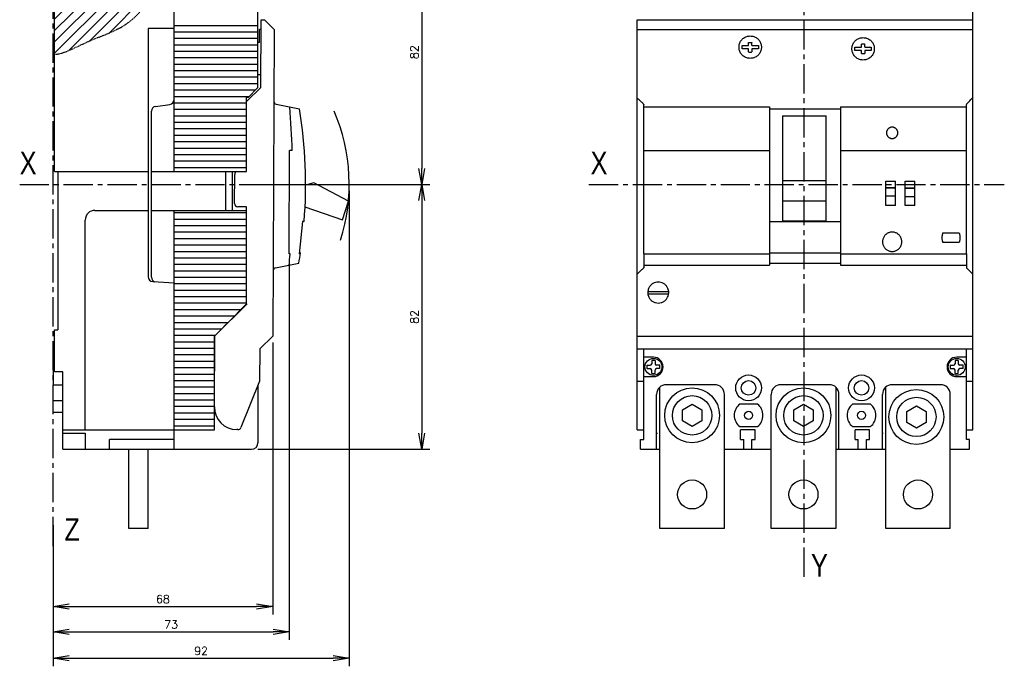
# Model space of a CAD drawing. Extents: x -741 to 1164, y -3289 to 616.
# Tile 7 of 65: x -275 to 30, y -3286 to -3085. Entities that reach past the tile are written whole.
import ezdxf

# ---------------------------------------------------------------- set-up
doc = ezdxf.new("R2010")
doc.units = 0
doc.header["$LTSCALE"] = 1.21
doc.header["$MEASUREMENT"] = 0
doc.linetypes.add('AXES2', pattern=[1.125, 0.75, -0.125, 0.125, -0.125])
doc.linetypes.add('CACHE', pattern=[0.375, 0.25, -0.125])
doc.layers.get('0').update_dxf_attribs({"linetype": 'CONTINUOUS'})
doc.layers.get('Defpoints').update_dxf_attribs({"linetype": 'CONTINUOUS'})
for name, color, linetype in [('AXE', 80, 'AXES2'), ('COTATION1', 50, 'CONTINUOUS'), ('HACHURES1', 130, 'CONTINUOUS'), ('POINTILLE_MOYEN', 141, 'CACHE')]:
    doc.layers.add(name, color=color, linetype=linetype)
doc.styles.add('ROMANS', font='romans.shx')
doc.styles.get("Standard").update_dxf_attribs({"font": 'txt', "width": 0.8})
doc.dimstyles.new('SC_DEFAUT', dxfattribs={"dimscale": 0, "dimtxt": 2.5, "dimasz": 5, "dimexe": 2.5, "dimexo": 2, "dimgap": 1, "dimtad": 1, "dimdec": 4, "dimzin": 12, "dimdsep": 46, "dimtxsty": 'ROMANS', "dimblk1": 'OPEN', "dimblk2": 'OPEN', "dimsah": 1, "dimcen": 0, "dimadec": 0, "dimazin": 0, "dimtfac": 1, "dimtdec": 4, "dimtofl": 0, "dimtmove": 0, "dimatfit": 3, "dimldrblk": 'OPEN', "dimfxl": 0, "dimtolj": 1, "dimtzin": 12, "dimarcsym": 0})

# ---------------------------------------------------------------- blocks, each defined once
blk = doc.blocks.new('_OPEN')
at = {"color": 0, "linetype": 'ByBlock'}
for p, q in [((-1, 0.167), (0, 0)), ((0, 0), (-1, -0.167)), ((0, 0), (-1, 0))]:
    blk.add_line(p, q, dxfattribs=at)
blk = doc.blocks.new('*D81')
at = {"layer": 'COTATION1', "color": 0, "lineweight": -2}
for p, q in [((-173.23, -3138.49), (-173.23, -3285.72)), ((-265.02, -3241.96), (-265.02, -3285.72)), ((-260.02, -3283.22), (-178.23, -3283.22))]:
    blk.add_line(p, q, dxfattribs=at)
at = {"layer": 'Defpoints', "color": 0}
for p in [(-173.23, -3136.49), (-265.02, -3239.96), (-173.23, -3283.22)]:
    blk.add_point(p, dxfattribs=at)
at = {"layer": 'COTATION1', "color": 0, "lineweight": -2, "xscale": 5, "yscale": 5, "zscale": 5, "rotation": 180}
blk.add_blockref('_OPEN', (-265.02, -3283.22), dxfattribs=at)
at = {"layer": 'COTATION1', "color": 0, "lineweight": -2, "xscale": 5, "yscale": 5, "zscale": 5}
blk.add_blockref('_OPEN', (-173.23, -3283.22), dxfattribs=at)
at = {"layer": 'COTATION1', "color": 0, "insert": (-219.13, -3280.97), "char_height": 2.5, "attachment_point": 5, "style": 'ROMANS'}
blk.add_mtext('\\A1;92', dxfattribs=at)
blk = doc.blocks.new('*D79')
at = {"layer": 'COTATION1', "color": 0, "lineweight": -2}
for p, q in [((-191.82, -3159.98), (-191.82, -3277.54)), ((-265.02, -3241.96), (-265.02, -3277.54)), ((-260.02, -3275.04), (-196.82, -3275.04))]:
    blk.add_line(p, q, dxfattribs=at)
at = {"layer": 'Defpoints', "color": 0}
for p in [(-191.82, -3157.98), (-265.02, -3239.96), (-191.82, -3275.04)]:
    blk.add_point(p, dxfattribs=at)
at = {"layer": 'COTATION1', "color": 0, "lineweight": -2, "xscale": 5, "yscale": 5, "zscale": 5, "rotation": 180}
blk.add_blockref('_OPEN', (-265.02, -3275.04), dxfattribs=at)
at = {"layer": 'COTATION1', "color": 0, "lineweight": -2, "xscale": 5, "yscale": 5, "zscale": 5}
blk.add_blockref('_OPEN', (-191.82, -3275.04), dxfattribs=at)
at = {"layer": 'COTATION1', "color": 0, "insert": (-228.42, -3272.79), "char_height": 2.5, "attachment_point": 5, "style": 'ROMANS'}
blk.add_mtext('\\A1;73', dxfattribs=at)
blk = doc.blocks.new('*D80')
at = {"layer": 'COTATION1', "color": 0, "lineweight": -2}
for p, q in [((-196.93, -3185.45), (-196.93, -3269.66)), ((-265.02, -3241.96), (-265.02, -3269.66)), ((-260.02, -3267.16), (-201.93, -3267.16))]:
    blk.add_line(p, q, dxfattribs=at)
at = {"layer": 'Defpoints', "color": 0}
for p in [(-196.93, -3183.45), (-265.02, -3239.96), (-196.93, -3267.16)]:
    blk.add_point(p, dxfattribs=at)
at = {"layer": 'COTATION1', "color": 0, "lineweight": -2, "xscale": 5, "yscale": 5, "zscale": 5, "rotation": 180}
blk.add_blockref('_OPEN', (-265.02, -3267.16), dxfattribs=at)
at = {"layer": 'COTATION1', "color": 0, "lineweight": -2, "xscale": 5, "yscale": 5, "zscale": 5}
blk.add_blockref('_OPEN', (-196.93, -3267.16), dxfattribs=at)
at = {"layer": 'COTATION1', "color": 0, "insert": (-230.97, -3264.91), "char_height": 2.5, "attachment_point": 5, "style": 'ROMANS'}
blk.add_mtext('\\A1;68', dxfattribs=at)
blk = doc.blocks.new('*D82')
at = {"layer": 'COTATION1', "color": 0, "lineweight": -2}
for p, q in [((-201.52, -3054.49), (-148.27, -3054.49)), ((-150.77, -3059.49), (-150.77, -3131.49)), ((-201.52, -3136.49), (-148.27, -3136.49))]:
    blk.add_line(p, q, dxfattribs=at)
at = {"layer": 'Defpoints', "color": 0}
for p in [(-203.52, -3054.49), (-203.52, -3136.49), (-150.77, -3136.49)]:
    blk.add_point(p, dxfattribs=at)
at = {"layer": 'COTATION1', "color": 0, "lineweight": -2, "xscale": 5, "yscale": 5, "zscale": 5}
for p, rotation in [((-150.77, -3054.49), 90), ((-150.77, -3136.49), 270)]:
    blk.add_blockref('_OPEN', p, dxfattribs=dict(at, rotation=rotation))
at = {"layer": 'COTATION1', "color": 0, "insert": (-153.02, -3095.49), "char_height": 2.5, "attachment_point": 5, "rotation": 90, "style": 'ROMANS'}
blk.add_mtext('\\A1;82', dxfattribs=at)
blk = doc.blocks.new('*D83')
at = {"layer": 'COTATION1', "color": 0, "lineweight": -2}
for p, q in [((-160.4, -3136.49), (-148.27, -3136.49)), ((-150.77, -3141.49), (-150.77, -3213.49)), ((-201.52, -3218.49), (-148.27, -3218.49))]:
    blk.add_line(p, q, dxfattribs=at)
at = {"layer": 'Defpoints', "color": 0}
for p in [(-162.4, -3136.49), (-203.52, -3218.49), (-150.77, -3218.49)]:
    blk.add_point(p, dxfattribs=at)
at = {"layer": 'COTATION1', "color": 0, "lineweight": -2, "xscale": 5, "yscale": 5, "zscale": 5}
for p, rotation in [((-150.77, -3136.49), 90), ((-150.77, -3218.49), 270)]:
    blk.add_blockref('_OPEN', p, dxfattribs=dict(at, rotation=rotation))
at = {"layer": 'COTATION1', "color": 0, "insert": (-153.02, -3177.49), "char_height": 2.5, "attachment_point": 5, "rotation": 90, "style": 'ROMANS'}
blk.add_mtext('\\A1;82', dxfattribs=at)

msp = doc.modelspace()

# ---------------------------------------------------------------- hatches: boundary and pattern name
at = {"layer": 'HACHURES1'}
h = msp.add_hatch(dxfattribs=at)
h.set_pattern_fill('ANSI31', color=256, scale=20, style=0)
h.set_pattern_definition([(45, (-115.764, -1437.4063), (-1.767767, 1.767767), [])])
h.paths.add_polyline_path([(-262.02235, -3054.49265), (-262.02235, -3056.99265), (-261.02235, -3057.99265), (-250.52235, -3057.99265), (-250.52235, -3058.26268), (-244.52235, -3058.26268), (-244.52235, -3054.49265)])
edge = h.paths.add_edge_path()
edge.add_line((-250.52235, -3070.99265), (-261.02235, -3070.99265))
edge.add_line((-261.02235, -3070.99265), (-262.02235, -3071.99265))
edge.add_line((-262.02235, -3071.99265), (-262.02235, -3078.49265))
edge.add_line((-262.02235, -3078.49265), (-264.52235, -3078.49265))
edge.add_line((-264.52235, -3078.49265), (-264.52235, -3096.16492))
edge.add_spline(control_points=[(-264.52235, -3096.16492), (-262.64075, -3096.07066), (-258.66084, -3094.4036), (-253.28771, -3091.71002), (-246.54705, -3089.29606), (-240.32994, -3085.99645), (-236.83341, -3081.55428), (-235.96101, -3079.49265)], knot_values=[0, 0, 0, 0, 5.65186607, 12.553560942, 18.184800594, 27.039077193, 33.68406296, 33.68406296, 33.68406296, 33.68406296], degree=3, periodic=0)
edge.add_line((-235.96101, -3079.49265), (-244.52235, -3079.49265))
edge.add_line((-244.52235, -3079.49265), (-244.52235, -3070.72262))
edge.add_line((-244.52235, -3070.72262), (-250.52235, -3070.72262))
edge.add_line((-250.52235, -3070.72262), (-250.52235, -3070.99265))
edge = h.paths.add_edge_path()
edge.add_line((-235.52235, -3057.49265), (-235.40942, -3057.49265))
edge.add_spline(control_points=[(-235.40942, -3057.49265), (-235.06499, -3056.51183), (-234.81051, -3055.51713), (-234.79832, -3054.49265)], knot_values=[56.26375763, 56.26375763, 56.26375763, 56.26375763, 59.337416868, 59.337416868, 59.337416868, 59.337416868], degree=3, periodic=0)
edge.add_line((-234.79832, -3054.49265), (-235.52235, -3054.49265))
edge.add_line((-235.52235, -3054.49265), (-235.52235, -3057.49265))

# ---------------------------------------------------------------- linework, layer by layer
for p, q in [((-227.52235, -3132.49265), (-227.52235, -3057.49265)), ((-201.52235, -3106.49265), (-201.52235, -3056.49265)), ((20.0495, -3212.49265), (20.0495, -3060.49265)), ((-264.52235, -3132.49265), (-264.52235, -3078.49265)), ((-235.52235, -3088.14776), (-235.52235, -3165.08348)), ((-227.52235, -3088.14776), (-235.52235, -3088.14776)), ((-201.52235, -3087.29265), (-227.52235, -3087.29265)), ((-200.60766, -3106.44187), (-200.52056, -3085.44205)), ((-200.52056, -3085.44205), (-199.52057, -3085.4462)), ((-199.52057, -3085.4462), (-196.53304, -3088.45861)), ((-83.9505, -3212.49265), (-83.9505, -3085.4462)), ((-83.9505, -3085.4462), (20.0495, -3085.4462)), ((-201.52235, -3089.29265), (-227.52235, -3089.29265)), ((-200.533, -3088.44202), (-201.033, -3088.43995)), ((-201.01553, -3092.54006), (-201.033, -3088.43995)), ((-196.53304, -3088.45861), (-196.92706, -3183.4578)), ((-83.9505, -3088.45861), (20.0495, -3088.45861)), ((-201.52235, -3091.29265), (-227.52235, -3091.29265)), ((-201.52235, -3093.29265), (-227.52235, -3093.29265)), ((-201.05, -3092.53991), (-201.52235, -3092.53795)), ((-51.4902, -3093.45608), (-49.5505, -3093.45608)), ((-51.4902, -3094.45607), (-51.4902, -3093.45608)), ((-49.4505, -3093.35608), (-49.4505, -3092.55609)), ((-49.3505, -3092.45609), (-48.5505, -3092.45609)), ((-48.4505, -3093.35608), (-48.4505, -3092.55609)), ((-48.3505, -3093.45608), (-46.4108, -3093.45608)), ((-46.4108, -3093.45608), (-46.4108, -3094.45607)), ((-16.49287, -3093.95999), (-14.55317, -3093.95999)), ((-16.49287, -3094.95998), (-16.49287, -3093.95999)), ((-14.45317, -3093.85999), (-14.45317, -3093.06)), ((-14.35317, -3092.96), (-13.55317, -3092.96)), ((-13.45317, -3093.85999), (-13.45317, -3093.06)), ((-13.35317, -3093.95999), (-11.41347, -3093.95999)), ((-11.41347, -3093.95999), (-11.41347, -3094.95998)), ((-201.52235, -3095.29265), (-227.52235, -3095.29265)), ((-201.52235, -3097.29265), (-227.52235, -3097.29265)), ((-49.5505, -3094.45607), (-51.4902, -3094.45607)), ((-49.4505, -3095.35607), (-49.4505, -3094.52347)), ((-49.3505, -3095.45026), (-48.5505, -3095.45026)), ((-48.45035, -3094.55077), (-48.4505, -3095.35607)), ((-46.4108, -3094.45607), (-48.3505, -3094.45607)), ((-14.55317, -3094.95998), (-16.49287, -3094.95998)), ((-14.45317, -3095.85998), (-14.45317, -3095.02738)), ((-14.35317, -3095.95417), (-13.55317, -3095.95417)), ((-13.45303, -3095.05468), (-13.45317, -3095.85998)), ((-11.41347, -3094.95998), (-13.35317, -3094.95998)), ((-201.52235, -3099.29265), (-227.52235, -3099.29265)), ((-201.52235, -3101.29265), (-227.52235, -3101.29265)), ((-201.52235, -3103.29265), (-227.52235, -3103.29265)), ((-200.59128, -3102.49265), (-201.52235, -3102.49265)), ((-201.52235, -3105.29265), (-227.52235, -3105.29265)), ((-205.02235, -3110.82009), (-200.60766, -3106.44187)), ((-202.32235, -3107.29265), (-227.52235, -3107.29265)), ((-204.32235, -3109.29265), (-227.52235, -3109.29265)), ((-205.02235, -3132.49265), (-205.02235, -3109.49265)), ((-204.52235, -3109.49265), (-205.02235, -3109.49265)), ((-204.52235, -3109.49265), (-201.52235, -3106.49265)), ((-233.23448, -3112.30867), (-228.81022, -3111.67663)), ((-205.02235, -3111.29265), (-227.52235, -3111.29265)), ((-195.82522, -3111.62253), (-188.63513, -3113.09158)), ((-81.9505, -3157.97875), (-81.9505, -3111.66256)), ((-81.9505, -3112.47914), (-42.9505, -3112.47914)), ((-42.9505, -3112.47914), (-42.9505, -3161.47872)), ((-20.9505, -3112.47914), (-20.9505, -3161.47872)), ((-20.9505, -3112.47914), (18.0495, -3112.47914)), ((18.0495, -3157.97875), (18.0495, -3111.66256)), ((-234.52235, -3165.19171), (-234.52235, -3113.7936)), ((-205.02235, -3113.29265), (-227.52235, -3113.29265)), ((-205.02235, -3115.29265), (-227.52235, -3115.29265)), ((-42.9505, -3113.09158), (-20.9505, -3113.09158)), ((-38.9505, -3115.2004), (-25.4505, -3115.2004)), ((-38.9505, -3115.2004), (-38.9505, -3147.70536)), ((-25.4505, -3147.70536), (-25.4505, -3115.2004)), ((-205.02235, -3117.29265), (-227.52235, -3117.29265)), ((-205.02235, -3119.29265), (-227.52235, -3119.29265)), ((-205.02235, -3121.29265), (-227.52235, -3121.29265)), ((-205.02235, -3123.29265), (-227.52235, -3123.29265)), ((-205.02235, -3125.29265), (-227.52235, -3125.29265)), ((-205.02235, -3127.29265), (-227.52235, -3127.29265)), ((-191.82134, -3157.97875), (-191.68861, -3125.97903)), ((-190.88993, -3125.98234), (-191.68861, -3125.97903)), ((-81.9505, -3125.98234), (-42.9505, -3125.98234)), ((-20.9505, -3125.98234), (18.0495, -3125.98234)), ((-205.02235, -3129.29265), (-227.52235, -3129.29265)), ((-264.52235, -3132.49265), (-235.52235, -3132.49265)), ((-263.52235, -3132.49265), (-263.52235, -3181.49265)), ((-234.52235, -3132.49265), (-205.02235, -3132.49265)), ((-205.02235, -3131.29265), (-227.52235, -3131.29265)), ((-211.52235, -3132.49265), (-211.52235, -3144.49265)), ((-209.52235, -3132.49265), (-209.52235, -3144.49265)), ((-208.7569, -3142.40838), (-208.71957, -3133.40846)), ((-184.15627, -3135.96266), (-186.74825, -3136.71482)), ((-173.42735, -3141.69767), (-184.15627, -3135.96266)), ((-38.9505, -3135.26196), (-25.4505, -3135.26196)), ((-6.9505, -3135.47895), (-3.9505, -3135.47895)), ((-6.9505, -3137.48492), (-6.9505, -3135.47895)), ((-3.9505, -3142.97888), (-3.9505, -3135.47895)), ((-0.9505, -3135.47895), (2.0495, -3135.47895)), ((-0.9505, -3137.65175), (-0.9505, -3135.47895)), ((2.0495, -3142.97888), (2.0495, -3135.47895)), ((-6.9505, -3137.48492), (-3.9505, -3137.48492)), ((-6.9505, -3142.97888), (-6.9505, -3137.49114)), ((-3.9505, -3137.50151), (-6.9505, -3137.50151)), ((-6.9505, -3140.00148), (-3.9505, -3140.00148)), ((-0.9505, -3137.65175), (2.0495, -3137.65175)), ((-0.9505, -3142.97888), (-0.9505, -3137.65797)), ((2.0495, -3137.66834), (-0.9505, -3137.66834)), ((-175.34745, -3147.38214), (-173.42735, -3141.69767)), ((-25.4505, -3141.69767), (-38.9505, -3141.69767)), ((-3.9505, -3142.97888), (-6.9505, -3142.97888)), ((-0.9505, -3140.16832), (2.0495, -3140.16832)), ((2.0495, -3142.97888), (-0.9505, -3142.97888)), ((-252.02235, -3144.49265), (-235.52235, -3144.49265)), ((-234.52235, -3144.49265), (-205.02235, -3144.49265)), ((-227.52235, -3218.49265), (-227.52235, -3144.49265)), ((-205.02235, -3145.29265), (-227.52235, -3145.29265)), ((-205.01792, -3143.42389), (-207.76106, -3143.41252)), ((-205.02235, -3173.49265), (-205.01792, -3143.42389)), ((-187.01825, -3143.44), (-175.34745, -3147.38214)), ((-255.02235, -3212.49265), (-255.02235, -3147.49265)), ((-205.02235, -3147.29265), (-227.52235, -3147.29265)), ((-187.6599, -3147.99593), (-188.74358, -3157.99152)), ((-187.20123, -3147.99783), (-187.6599, -3147.99593)), ((-42.9505, -3147.99783), (-20.9505, -3147.99783)), ((-38.9505, -3147.70536), (-25.4505, -3147.70536)), ((-205.02235, -3149.29265), (-227.52235, -3149.29265)), ((-205.02235, -3151.29265), (-227.52235, -3151.29265)), ((10.7995, -3151.47881), (15.7995, -3151.47881)), ((-205.02235, -3153.29265), (-227.52235, -3153.29265)), ((-205.02235, -3155.29265), (-227.52235, -3155.29265)), ((10.7995, -3154.47878), (10.7995, -3154.47256)), ((15.7995, -3154.47878), (10.7995, -3154.47878)), ((15.7995, -3154.47878), (15.7995, -3154.47256)), ((-205.02235, -3157.29265), (-227.52235, -3157.29265)), ((-191.55571, -3157.97986), (-191.82134, -3157.97875)), ((-188.30442, -3157.60386), (-188.74358, -3157.99152)), ((-81.9505, -3157.97986), (-42.9505, -3157.97986)), ((-81.9505, -3157.97986), (-81.9505, -3162.26213)), ((-42.9505, -3157.60386), (-20.9505, -3157.60386)), ((-20.9505, -3157.97986), (18.0495, -3157.97986)), ((18.0495, -3157.97986), (18.0495, -3162.26213)), ((-205.02235, -3159.29265), (-227.52235, -3159.29265)), ((-205.02235, -3161.29265), (-227.52235, -3161.29265)), ((-196.03541, -3162.30054), (-188.83339, -3160.89117)), ((-42.9505, -3160.89117), (-20.9505, -3160.89117)), ((-205.02235, -3163.29265), (-227.52235, -3163.29265)), ((-81.9505, -3161.47872), (-42.9505, -3161.47872)), ((-20.9505, -3161.47872), (18.0495, -3161.47872)), ((-234.11592, -3166.58055), (-227.52235, -3166.99265)), ((-205.02235, -3165.29265), (-227.52235, -3165.29265)), ((-205.02235, -3167.29265), (-227.52235, -3167.29265)), ((-205.02235, -3169.29265), (-227.52235, -3169.29265)), ((-80.67879, -3170.36765), (-74.2222, -3170.36765)), ((-80.67132, -3169.61765), (-74.22967, -3169.61765)), ((-205.02235, -3171.29265), (-227.52235, -3171.29265)), ((-205.02235, -3173.29265), (-227.52235, -3173.29265)), ((-214.9269, -3183.38314), (-204.88551, -3173.4247)), ((-210.82235, -3179.29265), (-205.02235, -3173.49265)), ((-206.82235, -3175.29265), (-227.52235, -3175.29265)), ((-208.82235, -3177.29265), (-227.52235, -3177.29265)), ((-210.82235, -3179.29265), (-227.52235, -3179.29265)), ((-264.52235, -3181.49265), (-263.52235, -3181.49265)), ((-264.52235, -3194.49265), (-264.52235, -3181.49265)), ((-212.82235, -3181.29265), (-227.52235, -3181.29265)), ((-214.82235, -3183.29265), (-213.22415, -3181.69445)), ((-212.82235, -3181.29265), (-211.32235, -3179.79265)), ((-214.82235, -3183.29265), (-227.52235, -3183.29265)), ((-215.02235, -3185.29265), (-227.52235, -3185.29265)), ((-215.02235, -3183.49265), (-214.91987, -3183.39017)), ((-215.02235, -3203.29265), (-215.02235, -3183.49265)), ((-215.01815, -3205.38295), (-214.9269, -3183.38314)), ((-196.92706, -3183.4578), (-200.94361, -3187.44117)), ((-83.9505, -3183.4578), (20.0495, -3183.4578)), ((-215.02235, -3187.29265), (-227.52235, -3187.29265)), ((-200.94361, -3187.44117), (-200.98509, -3197.44109)), ((-83.9505, -3187.44117), (20.0495, -3187.44117)), ((-81.9505, -3215.49265), (-81.9505, -3187.44117)), ((18.0495, -3215.49265), (18.0495, -3187.44117)), ((-265.02235, -3189.49265), (-265.02235, -3198.49265)), ((-265.02235, -3189.49265), (-264.52235, -3189.49265)), ((-215.02235, -3189.29265), (-227.52235, -3189.29265)), ((-215.02235, -3191.29265), (-227.52235, -3191.29265)), ((-78.9505, -3189.99265), (-81.9505, -3189.99265)), ((-79.4505, -3190.99265), (-79.4505, -3191.99265)), ((-78.4505, -3190.99265), (-79.4505, -3190.99265)), ((-78.4505, -3190.99265), (-78.4505, -3191.99265)), ((15.5495, -3190.99265), (14.5495, -3190.99265)), ((14.5495, -3190.99265), (14.5495, -3191.99265)), ((18.0495, -3189.99265), (15.0495, -3189.99265)), ((15.5495, -3190.99265), (15.5495, -3191.99265)), ((-262.02235, -3194.49265), (-264.52235, -3194.49265)), ((-262.02235, -3218.49265), (-262.02235, -3194.49265)), ((-215.02235, -3193.29265), (-227.52235, -3193.29265)), ((-80.9505, -3192.49265), (-80.9505, -3193.49265)), ((-80.9505, -3192.49265), (-79.9505, -3192.49265)), ((-80.9505, -3193.49265), (-79.9505, -3193.49265)), ((-79.4505, -3194.99265), (-79.4505, -3193.99265)), ((-78.4505, -3194.99265), (-78.4505, -3193.99265)), ((-76.9505, -3192.49265), (-77.9505, -3192.49265)), ((-76.9505, -3193.49265), (-77.9505, -3193.49265)), ((-76.9505, -3193.49265), (-76.9505, -3192.49265)), ((13.0495, -3192.49265), (14.0495, -3192.49265)), ((13.0495, -3192.49265), (13.0495, -3193.49265)), ((13.0495, -3193.49265), (14.0495, -3193.49265)), ((14.5495, -3194.99265), (14.5495, -3193.99265)), ((15.5495, -3194.99265), (15.5495, -3193.99265)), ((17.0495, -3192.49265), (16.0495, -3192.49265)), ((17.0495, -3193.49265), (16.0495, -3193.49265)), ((17.0495, -3193.49265), (17.0495, -3192.49265)), ((-215.02235, -3195.29265), (-227.52235, -3195.29265)), ((-215.02235, -3197.29265), (-227.52235, -3197.29265)), ((-200.98509, -3197.44109), (-206.7932, -3211.78851)), ((-83.9505, -3197.44109), (-81.9505, -3197.44109)), ((-81.9505, -3195.99265), (-78.9505, -3195.99265)), ((-79.4505, -3194.99265), (-78.4505, -3194.99265)), ((14.5495, -3194.99265), (15.5495, -3194.99265)), ((15.0495, -3195.99265), (18.0495, -3195.99265)), ((18.0495, -3197.44109), (20.0495, -3197.44109)), ((-265.02235, -3198.49265), (-262.02235, -3198.49265)), ((-215.02235, -3199.29265), (-227.52235, -3199.29265)), ((-201.52235, -3198.76824), (-201.52235, -3216.49265)), ((-76.9505, -3242.99265), (-76.9505, -3199.27824)), ((-59.9505, -3198.49265), (-74.9505, -3198.49265)), ((-59.9505, -3198.49265), (-74.9505, -3198.49265)), ((-24.4505, -3198.49265), (-39.4505, -3198.49265)), ((-24.4505, -3198.49265), (-39.4505, -3198.49265)), ((-22.4505, -3199.27824), (-22.4505, -3242.99265)), ((-6.9505, -3242.99265), (-6.9505, -3199.27824)), ((10.0495, -3198.49265), (-4.9505, -3198.49265)), ((10.0495, -3198.49265), (-4.9505, -3198.49265)), ((-265.02235, -3206.99265), (-265.02235, -3203.49265)), ((-262.02235, -3203.49265), (-265.02235, -3203.49265)), ((-215.02235, -3201.29265), (-227.52235, -3201.29265)), ((-215.02235, -3203.29265), (-227.52235, -3203.29265)), ((-215.02235, -3205.29265), (-215.02235, -3203.79265)), ((-77.9505, -3218.49265), (-77.9505, -3201.49265)), ((-56.9505, -3242.99265), (-56.9505, -3201.49265)), ((-56.9505, -3218.49265), (-56.9505, -3201.49265)), ((-42.4505, -3242.99265), (-42.4505, -3201.49265)), ((-42.4505, -3218.49265), (-42.4505, -3201.49265)), ((-21.4505, -3218.49265), (-21.4505, -3201.49265)), ((-7.9505, -3218.49265), (-7.9505, -3201.49265)), ((13.0495, -3242.99265), (13.0495, -3201.49265)), ((13.0495, -3218.49265), (13.0495, -3201.49265)), ((-265.02235, -3206.99265), (-262.02235, -3206.99265)), ((-215.02235, -3205.29265), (-227.52235, -3205.29265)), ((-215.02235, -3212.49265), (-215.02235, -3205.38295)), ((-69.9505, -3206.2606), (-66.9505, -3204.52855)), ((-69.9505, -3209.7247), (-69.9505, -3206.2606)), ((-66.9505, -3204.52855), (-63.9505, -3206.2606)), ((-63.9505, -3206.2606), (-63.9505, -3209.7247)), ((-46.7005, -3204.49265), (-52.2005, -3204.49265)), ((-35.4505, -3206.2606), (-32.4505, -3204.52855)), ((-35.4505, -3209.7247), (-35.4505, -3206.2606)), ((-32.4505, -3204.52855), (-29.4505, -3206.2606)), ((-29.4505, -3206.2606), (-29.4505, -3209.7247)), ((-11.7005, -3204.49265), (-17.2005, -3204.49265)), ((-0.4505, -3206.7606), (2.5495, -3205.02855)), ((-0.4505, -3210.2247), (-0.4505, -3206.7606)), ((2.5495, -3205.02855), (5.5495, -3206.7606)), ((5.5495, -3206.7606), (5.5495, -3210.2247)), ((-215.02235, -3207.29265), (-227.52235, -3207.29265)), ((-215.02235, -3209.29265), (-227.52235, -3209.29265)), ((-66.9505, -3211.45675), (-69.9505, -3209.7247)), ((-63.9505, -3209.7247), (-66.9505, -3211.45675)), ((-32.4505, -3211.45675), (-35.4505, -3209.7247)), ((-29.4505, -3209.7247), (-32.4505, -3211.45675)), ((2.5495, -3211.95675), (-0.4505, -3210.2247)), ((5.5495, -3210.2247), (2.5495, -3211.95675)), ((-262.02235, -3212.49265), (-215.02235, -3212.49265)), ((-215.02235, -3211.29265), (-227.52235, -3211.29265)), ((-207.72428, -3212.41326), (-208.04724, -3212.41192)), ((-83.9505, -3212.49265), (-81.9505, -3212.49265)), ((-52.2005, -3211.49265), (-46.7005, -3211.49265)), ((-51.9505, -3215.49265), (-51.9505, -3212.49265)), ((-47.4505, -3212.49265), (-51.9505, -3212.49265)), ((-47.4505, -3215.49265), (-47.4505, -3212.49265)), ((-17.2005, -3211.49265), (-11.7005, -3211.49265)), ((-11.9505, -3212.49265), (-16.4505, -3212.49265)), ((-16.4505, -3215.49265), (-16.4505, -3212.49265)), ((-11.9505, -3215.49265), (-11.9505, -3212.49265)), ((18.0495, -3212.49265), (20.0495, -3212.49265)), ((-262.02235, -3213.49265), (-255.02235, -3213.49265)), ((-255.02235, -3213.49265), (-255.02235, -3218.49265)), ((-247.52235, -3218.49265), (-247.52235, -3215.49265)), ((-227.52235, -3215.49265), (-247.52235, -3215.49265)), ((-82.9505, -3218.49265), (-82.9505, -3215.49265)), ((-82.9505, -3215.49265), (-81.9505, -3215.49265)), ((-51.9505, -3215.49265), (-50.9505, -3215.49265)), ((-50.9505, -3218.49265), (-50.9505, -3215.49265)), ((-48.4505, -3218.49265), (-48.4505, -3215.49265)), ((-48.4505, -3215.49265), (-47.4505, -3215.49265)), ((-16.4505, -3215.49265), (-15.4505, -3215.49265)), ((-15.4505, -3218.49265), (-15.4505, -3215.49265)), ((-12.9505, -3215.49265), (-11.9505, -3215.49265)), ((-12.9505, -3218.49265), (-12.9505, -3215.49265)), ((19.0495, -3215.49265), (18.0495, -3215.49265)), ((19.0495, -3218.49265), (19.0495, -3215.49265)), ((-262.02235, -3218.49265), (-203.52235, -3218.49265)), ((-241.52235, -3242.99265), (-241.52235, -3218.49265)), ((-235.52235, -3242.99265), (-235.52235, -3218.49265)), ((-82.9505, -3218.49265), (-76.9505, -3218.49265)), ((-56.9505, -3218.49265), (-42.4505, -3218.49265)), ((-22.4505, -3218.49265), (-6.9505, -3218.49265)), ((13.0495, -3218.49265), (19.0495, -3218.49265)), ((-235.52235, -3242.99265), (-241.52235, -3242.99265)), ((-56.9505, -3242.99265), (-76.9505, -3242.99265)), ((-22.4505, -3242.99265), (-42.4505, -3242.99265)), ((13.0495, -3242.99265), (-6.9505, -3242.99265))]:
    msp.add_line(p, q)
at = {"color": 7, "linetype": 'Continuous'}
msp.add_line((-264.52235, -3096.16492), (-264.52235, -3078.49265), dxfattribs=at)
for centre, radius in [((-78.9505, -3192.99265), 2.625), ((15.0495, -3192.99265), 2.625), ((-49.4505, -3199.49265), 4), ((-49.4505, -3199.49265), 2.25), ((-14.4505, -3199.49265), 4), ((-14.4505, -3199.49265), 2.25), ((-66.9505, -3207.99265), 8.5), ((-32.4505, -3207.99265), 8.5), ((2.5495, -3208.49265), 8.5), ((-66.9505, -3207.99265), 6.1), ((-32.4505, -3207.99265), 6.1), ((2.5495, -3208.49265), 6.1), ((-49.4505, -3207.99265), 1.25), ((-14.4505, -3207.99265), 1.25), ((-66.9505, -3232.49265), 4.5), ((-32.4505, -3232.49265), 4.5), ((3.0495, -3232.49265), 4.5)]:
    msp.add_circle(centre, radius)
for centre, radius, start, end in [((-49.544, -3094.55431), 0.09845, 18.2554102, 93.7863714), ((-14.54667, -3095.05822), 0.09845, 18.2554102, 93.7863714), ((-233.02235, -3113.7936), 1.5, 98.1301024, 180), ((-229.02235, -3110.19171), 1.5, 278.1301024, 0), ((-195.62504, -3110.64277), 1, 179.7623594, 258.452427), ((-491.35666, -3135.73621), 300.625, 1.8593051, 4.4369712), ((-330.53554, -3136.40324), 143.8025, 355.375302, 9.3293213), ((-207.82724, -3133.36749), 0.89328, 101.6628201, 182.6286777), ((-207.75691, -3142.41253), 1, 179.7623594, 269.7623594), ((-252.02235, -3147.49265), 3, 90, 180), ((-491.35666, -3135.73621), 300.625, 355.0877477, 355.7567309), ((-330.53554, -3136.40324), 143.8025, 350.1953975, 351.5220533), ((-195.84337, -3163.28192), 1, 101.0722919, 179.7623594), ((-234.02235, -3165.08348), 1.5, 180, 266.4236656), ((-233.02235, -3165.19171), 1.5, 180, 252.2528614), ((-78.9505, -3192.99265), 3, 270, 90), ((15.0495, -3192.99265), 3, 90, 270), ((-79.9505, -3191.99265), 0.5, 270, 0), ((-79.9505, -3193.99265), 0.5, 0, 90), ((-77.9505, -3191.99265), 0.5, 180, 270), ((-77.9505, -3193.99265), 0.5, 90, 180), ((14.0495, -3191.99265), 0.5, 270, 0), ((14.0495, -3193.99265), 0.5, 0, 90), ((16.0495, -3191.99265), 0.5, 180, 270), ((16.0495, -3193.99265), 0.5, 90, 180), ((-74.9505, -3201.49265), 3, 90, 180), ((-59.9505, -3201.49265), 3, 0, 90), ((-59.9505, -3201.49265), 3, 0, 90), ((-39.4505, -3201.49265), 3, 90, 180), ((-39.4505, -3201.49265), 3, 90, 180), ((-24.4505, -3201.49265), 3, 0, 90), ((-4.9505, -3201.49265), 3, 90, 180), ((10.0495, -3201.49265), 3, 0, 90), ((10.0495, -3201.49265), 3, 0, 90), ((-208.01821, -3205.41198), 7, 179.7623594, 269.7623594), ((-49.4505, -3207.99265), 4.45112, 128.1572266, 231.8427734), ((-49.4505, -3207.99265), 4.45112, 308.1572266, 51.8427734), ((-14.4505, -3207.99265), 4.45112, 128.1572266, 231.8427734), ((-14.4505, -3207.99265), 4.45112, 308.1572266, 51.8427734), ((-207.72013, -3211.41327), 1, 269.7623594, 337.96095), ((-77.7005, -3212.49265), 1, 255.4916141, 270), ((-21.7005, -3212.49265), 1, 270, 284.5081657), ((-7.7005, -3212.49265), 1, 255.4916141, 270), ((-203.52235, -3216.49265), 2, 270, 0)]:
    msp.add_arc(centre, radius, start, end)
for points in [[(-48.9505, -3097.42051), (-49.49363, -3097.37776), (-50.02338, -3097.25058), (-50.52672, -3097.04209), (-50.99124, -3096.75743), (-51.40552, -3096.40361), (-51.75934, -3095.98934), (-52.044, -3095.52482), (-52.25249, -3095.02149), (-52.37967, -3094.49174), (-52.42242, -3093.94861), (-52.37967, -3093.40549), (-52.25249, -3092.87574), (-52.044, -3092.37241), (-51.75934, -3091.90788), (-51.40552, -3091.49361), (-50.99124, -3091.13979), (-50.52672, -3090.85513), (-50.02338, -3090.64664), (-49.59292, -3090.53667)], [(-49.59292, -3090.53667), (-48.9505, -3090.47672)], [(-48.9505, -3090.47672), (-48.30807, -3090.53667)], [(-48.30807, -3090.53667), (-47.87761, -3090.64664), (-47.37428, -3090.85513), (-46.90975, -3091.13979), (-46.49548, -3091.49361), (-46.14165, -3091.90788), (-45.85699, -3092.37241), (-45.6485, -3092.87574), (-45.52132, -3093.40549), (-45.47857, -3093.94861), (-45.52132, -3094.49174), (-45.6485, -3095.02149), (-45.85699, -3095.52482), (-46.14165, -3095.98934), (-46.49548, -3096.40361), (-46.90975, -3096.75743), (-47.37428, -3097.04209), (-47.87761, -3097.25058), (-48.40737, -3097.37776), (-48.9505, -3097.42051)], [(-13.95317, -3097.92441), (-14.4963, -3097.88167), (-15.02606, -3097.75449), (-15.52939, -3097.546), (-15.99392, -3097.26134), (-16.40819, -3096.90752), (-16.76202, -3096.49325), (-17.04668, -3096.02873), (-17.25517, -3095.5254), (-17.38235, -3094.99565), (-17.4251, -3094.45252), (-17.38235, -3093.9094), (-17.25517, -3093.37965), (-17.04668, -3092.87632), (-16.76202, -3092.41179), (-16.40819, -3091.99752), (-15.99392, -3091.6437), (-15.52939, -3091.35904), (-15.02606, -3091.15055), (-14.5956, -3091.04058)], [(-14.5956, -3091.04058), (-13.95317, -3090.98063)], [(-13.95317, -3090.98063), (-13.31075, -3091.04058)], [(-13.31075, -3091.04058), (-12.88029, -3091.15055), (-12.37695, -3091.35904), (-11.91243, -3091.6437), (-11.49815, -3091.99752), (-11.14433, -3092.41179), (-10.85967, -3092.87631), (-10.65118, -3093.37965), (-10.524, -3093.9094), (-10.48125, -3094.45252), (-10.524, -3094.99565), (-10.65118, -3095.5254), (-10.85967, -3096.02873), (-11.14433, -3096.49325), (-11.49815, -3096.90752), (-11.91243, -3097.26134), (-12.37695, -3097.546), (-12.88029, -3097.75449), (-13.41004, -3097.88167), (-13.95317, -3097.92441)], [(-49.5505, -3093.45608), (-49.5195, -3093.45116), (-49.49155, -3093.43686), (-49.46944, -3093.41464), (-49.45529, -3093.38667), (-49.4505, -3093.35608)], [(-49.4505, -3092.55609), (-49.45033, -3092.55038)], [(-49.45033, -3092.55038), (-49.4456, -3092.52519), (-49.4314, -3092.49731), (-49.40928, -3092.47519), (-49.3814, -3092.46098), (-49.3505, -3092.45609)], [(-48.5505, -3092.45609), (-48.5196, -3092.46098), (-48.49172, -3092.47519), (-48.4696, -3092.49731), (-48.45539, -3092.52519), (-48.4505, -3092.55609)], [(-48.3505, -3093.45608), (-48.3814, -3093.45119), (-48.40928, -3093.43698), (-48.4314, -3093.41486), (-48.4456, -3093.38698), (-48.4505, -3093.35608)], [(-14.55317, -3093.95999), (-14.52217, -3093.95507), (-14.49423, -3093.94077), (-14.47211, -3093.91855), (-14.45796, -3093.89058), (-14.45317, -3093.85999)], [(-14.45317, -3093.06), (-14.45301, -3093.05429)], [(-14.45301, -3093.05429), (-14.44828, -3093.0291), (-14.43407, -3093.00122), (-14.41195, -3092.9791), (-14.38407, -3092.96489), (-14.35317, -3092.96)], [(-13.55317, -3092.96), (-13.52227, -3092.96489), (-13.49439, -3092.9791), (-13.47227, -3093.00122), (-13.45807, -3093.0291), (-13.45317, -3093.06)], [(-13.35317, -3093.95999), (-13.38407, -3093.9551), (-13.41195, -3093.94089), (-13.43407, -3093.91877), (-13.44828, -3093.89089), (-13.45317, -3093.85999)], [(-49.4505, -3095.35026), (-49.45033, -3095.356)], [(-49.45033, -3095.356), (-49.44717, -3095.37584), (-49.43709, -3095.40028), (-49.42118, -3095.421), (-49.40048, -3095.43687), (-49.37609, -3095.44693), (-49.3505, -3095.45026)], [(-48.5505, -3095.45026), (-48.52492, -3095.44693), (-48.50048, -3095.43685), (-48.47976, -3095.42094), (-48.46388, -3095.40024), (-48.45383, -3095.37585), (-48.45066, -3095.356)], [(-48.45066, -3095.356), (-48.4505, -3095.35026)], [(-48.3505, -3094.45607), (-48.3815, -3094.461), (-48.40944, -3094.47529), (-48.43156, -3094.49751), (-48.44571, -3094.52549), (-48.45035, -3094.55077)], [(-14.45317, -3095.85417), (-14.45301, -3095.85991)], [(-14.45301, -3095.85991), (-14.44985, -3095.87974), (-14.43976, -3095.90419), (-14.42386, -3095.92491), (-14.40315, -3095.94078), (-14.37877, -3095.95084), (-14.35317, -3095.95417)], [(-13.55317, -3095.95417), (-13.5276, -3095.95084), (-13.50315, -3095.94076), (-13.48244, -3095.92485), (-13.46656, -3095.90415), (-13.4565, -3095.87976), (-13.45334, -3095.85991)], [(-13.45334, -3095.85991), (-13.45317, -3095.85417)], [(-13.35317, -3094.95998), (-13.38417, -3094.96491), (-13.41212, -3094.9792), (-13.43423, -3095.00142), (-13.44838, -3095.0294), (-13.45303, -3095.05468)], [(18.18469, -3111.50549), (18.36397, -3111.32527), (18.57887, -3111.10973), (18.81216, -3110.87608), (20.0495, -3109.50526)], [(-82.08568, -3111.50549), (-82.26497, -3111.32527), (-82.47987, -3111.10973), (-82.71315, -3110.87608), (-83.9505, -3109.73024)], [(-81.96992, -3111.62253), (-82.08568, -3111.50549)], [(-81.96992, -3111.62253), (-81.95915, -3111.63577), (-81.95266, -3111.64913), (-81.9505, -3111.66256)], [(18.06892, -3111.62253), (18.05815, -3111.63577), (18.05167, -3111.64913), (18.0495, -3111.66256)], [(18.06892, -3111.62253), (18.18469, -3111.50549)], [(-4.9505, -3118.73116), (-5.19955, -3118.74898), (-5.44353, -3118.80205), (-5.67747, -3118.88931), (-5.89662, -3119.00897), (-6.0965, -3119.1586), (-6.27306, -3119.33515), (-6.42269, -3119.53504), (-6.54235, -3119.75418), (-6.62961, -3119.98812), (-6.68268, -3120.2321), (-6.7005, -3120.48115)], [(-6.7005, -3120.48115), (-6.68268, -3120.7302), (-6.62961, -3120.97418), (-6.54235, -3121.20812), (-6.42269, -3121.42726), (-6.27306, -3121.62715), (-6.0965, -3121.8037), (-5.89662, -3121.95333), (-5.67747, -3122.07299), (-5.44353, -3122.16025), (-5.19955, -3122.21332), (-4.9505, -3122.23113)], [(-3.2005, -3120.48115), (-3.21831, -3120.2321), (-3.27138, -3119.98812), (-3.35864, -3119.75418), (-3.4783, -3119.53504), (-3.62794, -3119.33515), (-3.80449, -3119.1586), (-4.00438, -3119.00897), (-4.22352, -3118.88931), (-4.45746, -3118.80205), (-4.70145, -3118.74898), (-4.9505, -3118.73116)], [(-4.9505, -3122.23113), (-4.70145, -3122.21332), (-4.45746, -3122.16025), (-4.22352, -3122.07299), (-4.00438, -3121.95333), (-3.80449, -3121.8037), (-3.62794, -3121.62715), (-3.4783, -3121.42726), (-3.35864, -3121.20812), (-3.27138, -3120.97418), (-3.21831, -3120.7302), (-3.2005, -3120.48115)], [(-4.9505, -3151.22881), (-5.37744, -3151.25935), (-5.79569, -3151.35033), (-6.19674, -3151.49991), (-6.57242, -3151.70505), (-6.91508, -3151.96156), (-7.21775, -3152.26422), (-7.47426, -3152.60688), (-7.67939, -3152.98255), (-7.82898, -3153.3836), (-7.91996, -3153.80184), (-7.9505, -3154.22879)], [(-1.9505, -3154.22879), (-1.98103, -3153.80184), (-2.07202, -3153.3836), (-2.2216, -3152.98255), (-2.42674, -3152.60688), (-2.68325, -3152.26422), (-2.98591, -3151.96156), (-3.32857, -3151.70505), (-3.70425, -3151.49991), (-4.1053, -3151.35033), (-4.52355, -3151.25935), (-4.9505, -3151.22881)], [(10.54948, -3152.9788), (10.57751, -3152.47062), (10.7995, -3151.47881)], [(15.7995, -3151.47881), (16.0215, -3152.47062), (16.04953, -3152.9788)], [(-7.9505, -3154.22879), (-7.91996, -3154.65573), (-7.82898, -3155.07398), (-7.67939, -3155.47502), (-7.47426, -3155.85069), (-7.21775, -3156.19335), (-6.91508, -3156.49601), (-6.57242, -3156.75252), (-6.19674, -3156.95766), (-5.79569, -3157.10724), (-5.37744, -3157.19822), (-4.9505, -3157.22876)], [(-4.9505, -3157.22876), (-4.52355, -3157.19822), (-4.1053, -3157.10724), (-3.70425, -3156.95766), (-3.32857, -3156.75252), (-2.98591, -3156.49601), (-2.68325, -3156.19335), (-2.42674, -3155.85069), (-2.2216, -3155.47502), (-2.07202, -3155.07398), (-1.98103, -3154.65573), (-1.9505, -3154.22879)], [(10.7995, -3154.47878), (10.57751, -3153.48697), (10.54948, -3152.9788)], [(16.04953, -3152.9788), (16.0215, -3153.48697), (15.7995, -3154.47878)], [(-82.08568, -3162.41503), (-82.26497, -3162.59338), (-82.47987, -3162.80764), (-82.71315, -3163.04055), (-83.9505, -3164.27862)], [(-81.96992, -3162.30054), (-82.08568, -3162.41503)], [(-81.96992, -3162.30054), (-81.95915, -3162.28783), (-81.95266, -3162.27501), (-81.9505, -3162.26213)], [(18.06892, -3162.30054), (18.05815, -3162.28783), (18.05167, -3162.27501), (18.0495, -3162.26213)], [(18.06892, -3162.30054), (18.18469, -3162.41503)], [(18.18469, -3162.41503), (18.36397, -3162.59338), (18.57887, -3162.80764), (18.81216, -3163.04055), (20.0495, -3164.27081)], [(-79.09329, -3167.15383), (-79.46735, -3167.40945), (-79.72714, -3167.63858)], [(-78.7005, -3166.95794), (-79.09329, -3167.15383)], [(-76.2005, -3166.95794), (-77.02404, -3166.73604), (-77.87695, -3166.73604), (-78.7005, -3166.95794)], [(-75.79058, -3167.16393), (-76.2005, -3166.95794)], [(-75.17385, -3167.63858), (-75.43364, -3167.40945), (-75.79058, -3167.16393)], [(-80.68267, -3169.61805), (-80.6908, -3169.70699), (-80.70046, -3169.95691)], [(-80.70046, -3169.95691), (-80.67453, -3170.36765)], [(-80.55145, -3168.98505), (-80.68267, -3169.61805)], [(-80.67453, -3170.36765), (-80.63738, -3170.59528), (-80.34503, -3171.43579), (-79.83566, -3172.16549), (-79.14746, -3172.72968), (-78.33202, -3173.08605), (-77.4505, -3173.20788), (-76.56897, -3173.08605), (-75.75354, -3172.72968), (-75.06533, -3172.16549), (-74.55596, -3171.43579), (-74.26361, -3170.59528), (-74.22646, -3170.36765)], [(-80.43596, -3168.67366), (-80.50126, -3168.83751), (-80.55145, -3168.98505)], [(-80.22164, -3168.26), (-80.43596, -3168.67366)], [(-79.86505, -3167.78252), (-80.083, -3168.05203), (-80.22164, -3168.26)], [(-79.72714, -3167.63858), (-79.86505, -3167.78252)], [(-75.03594, -3167.78252), (-75.17385, -3167.63858)], [(-74.67936, -3168.26), (-74.818, -3168.05203), (-75.03594, -3167.78252)], [(-74.46504, -3168.67366), (-74.67936, -3168.26)], [(-74.34954, -3168.98505), (-74.39973, -3168.83751), (-74.46504, -3168.67366)], [(-74.21832, -3169.61805), (-74.34954, -3168.98505)], [(-74.22646, -3170.36765), (-74.20053, -3169.95691)], [(-74.20053, -3169.95691), (-74.2102, -3169.70699), (-74.21832, -3169.61805)]]:
    msp.add_spline(points, degree=3)
at = {"layer": 'AXE', "ltscale": 10}
for p, q in [((-32.2005, -3258.0203), (-32.2005, -3019.84148)), ((-265.02235, -3248.49372), (-265.02235, -3024.88448)), ((-275.35441, -3136.49265), (-165.17862, -3136.49265)), ((-98.93668, -3136.49265), (29.80175, -3136.49265))]:
    msp.add_line(p, q, dxfattribs=at)
at = {"layer": 'COTATION1'}
msp.add_arc((-231.02235, -3136.49265), 57.78737, 342.5997436, 23.1520227, dxfattribs=at)
at = {"layer": 'POINTILLE_MOYEN', "start_tangent": (0.998747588, 0.05003254), "end_tangent": (0.011894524, 0.999929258)}
msp.add_spline([(-264.52235, -3096.16492), (-259.11194, -3094.53057), (-252.83746, -3091.65582), (-247.60872, -3089.56508), (-240.02706, -3084.99161), (-235.19047, -3076.49801), (-237.28197, -3062.90825), (-234.79832, -3054.49265)], degree=3, dxfattribs=at)

# ---------------------------------------------------------------- texts
at = {"layer": 'AXE', "ltscale": 10, "char_height": 7, "width": 3.0661, "attachment_point": 1}
for s, insert in [('{\\fArial|b0|i0|c0|p34;X}', (-275.35441, -3126.32294)), ('{\\fArial|b0|i0|c0|p34;X}', (-98.41582, -3126.32294)), ('{\\fArial|b0|i0|c0|p34;Z}', (-261.48484, -3239.8537)), ('{\\fArial|b0|i0|c0|p34;Y}', (-30.09695, -3250.98385))]:
    msp.add_mtext(s, dxfattribs=dict(at, insert=insert))

# ---------------------------------------------------------------- dimensions: what is measured, and where the dimension line sits
at = {"layer": 'COTATION1'}
for base, p1, p2, picture, middle in [((-150.76516, -3136.49265), (-203.52235, -3054.49265), (-203.52235, -3136.49265), '*D82', (-153.01516, -3095.49265)), ((-150.76516, -3218.49265), (-162.40078, -3136.49265), (-203.52235, -3218.49265), '*D83', (-153.01516, -3177.49265))]:
    dim = msp.add_linear_dim(base=base, p1=p1, p2=p2, angle=90, dimstyle='SC_DEFAUT', override={"dimscale": 1, "dimdec": 1}, dxfattribs=at)
    dim.commit()
    dim.dimension.update_dxf_attribs({"geometry": picture, "text_midpoint": middle})
for base, p2, picture, middle in [((-173.23498, -3283.2237), (-173.23498, -3136.49265), '*D81', (-219.12866, -3280.9737)), ((-191.82134, -3275.03605), (-191.82134, -3157.97875), '*D79', (-228.42184, -3272.78605)), ((-196.92703, -3267.15737), (-196.92703, -3183.45095), '*D80', (-230.97469, -3264.90737))]:
    dim = msp.add_linear_dim(base=base, p1=(-265.02235, -3239.96406), p2=p2, dimstyle='SC_DEFAUT', override={"dimscale": 1, "dimdec": 0}, dxfattribs=at)
    dim.commit()
    dim.dimension.update_dxf_attribs({"geometry": picture, "text_midpoint": middle})

doc.saveas('drawing.dxf')
